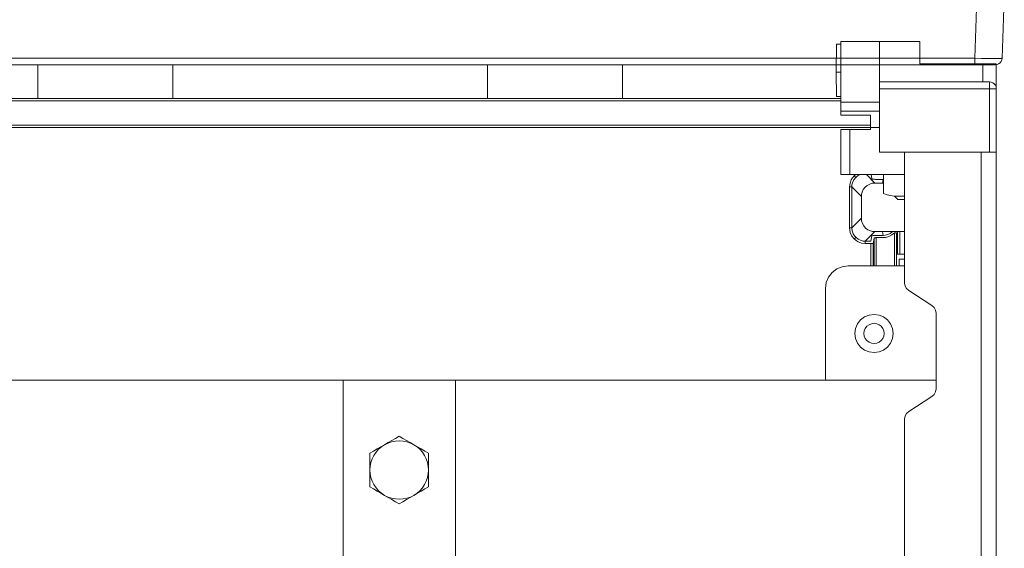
# Model space of a CAD drawing. Header units: millimetres. Extents: x 8901 to 12997, y -34 to 2093.
# Tile 8 of 18: x 12018 to 12237, y 1279 to 1396. Entities that reach past the tile are written whole.
import ezdxf

# ---------------------------------------------------------------- set-up
doc = ezdxf.new("R2010")
doc.units = ezdxf.units.MM
doc.header["$MEASUREMENT"] = 0
doc.layers.add('SCHEMAT', color=7, linetype='Continuous', lineweight=9)

# ---------------------------------------------------------------- blocks, each defined once
blk = doc.blocks.new('fund40')
for p, q in [((104586.04, -399717.81), (104594.55, -399717.81)), ((104586.04, -399717.81), (104586.04, -399731.17)), ((104594.55, -399717.81), (104603.46, -399717.81)), ((104594.55, -399717.81), (104594.55, -399726.72)), ((104603.46, -399717.81), (104603.46, -399722.76)), ((104585.01, -399724.54), (104585.12, -399718.39)), ((104585.12, -399718.39), (104585.18, -399718.39)), ((104585.18, -399718.39), (104585.36, -399718.39)), ((104585.36, -399718.39), (104585.85, -399718.39)), ((104585.85, -399718.39), (104586.04, -399718.39)), ((104409.26, -399722.95), (104409.26, -399730.33)), ((104409.26, -399722.95), (104438.97, -399722.95)), ((104438.97, -399722.95), (104438.97, -399730.33)), ((104508.28, -399722.95), (104508.28, -399730.33)), ((104508.28, -399722.95), (104537.99, -399722.95)), ((104537.99, -399722.95), (104537.99, -399730.33)), ((104603.46, -399722.76), (104614.16, -399722.76)), ((104607.46, -399722.76), (104607.46, -399722.76)), ((104614.16, -399722.76), (104617.82, -399722.76)), ((104617.33, -399722.76), (104617.33, -399726.72)), ((104617.82, -399722.76), (104620.26, -399722.76)), ((104617.82, -399722.76), (104619.31, -399722.76)), ((104619.31, -399722.76), (104619.57, -399722.76)), ((104619.57, -399722.76), (104619.8, -399722.76)), ((104619.8, -399722.76), (104620.01, -399722.76)), ((104620.01, -399722.76), (104620.17, -399722.76)), ((104620.17, -399722.76), (104620.26, -399722.76)), ((104620.26, -399722.76), (104620.3, -399722.76)), ((104620.3, -399722.76), (104620.3, -399728.2)), ((104585.01, -399724.54), (104585.16, -399724.54)), ((104585.01, -399724.54), (104585.16, -399724.54)), ((104585.01, -399724.54), (104585.11, -399729.89)), ((104585.16, -399724.54), (104585.55, -399724.54)), ((104585.16, -399724.54), (104585.55, -399724.54)), ((104585.55, -399724.54), (104586.04, -399724.54)), ((104585.55, -399724.54), (104586.04, -399724.54)), ((104594.55, -399726.72), (104618.81, -399726.72)), ((104594.55, -399726.72), (104594.55, -399726.77)), ((104594.55, -399726.72), (104594.55, -399728.2)), ((104594.55, -399726.77), (104594.55, -399726.91)), ((104594.55, -399726.91), (104594.55, -399727.15)), ((104594.55, -399727.15), (104594.55, -399727.46)), ((104594.55, -399727.46), (104594.55, -399727.82)), ((104594.55, -399727.82), (104594.55, -399728.2)), ((104594.55, -399728.2), (104618.81, -399728.2)), ((104594.55, -399728.2), (104594.55, -399742.17)), ((104594.55, -399728.2), (104618.81, -399728.2)), ((104618.81, -399726.72), (104618.81, -399726.77)), ((104618.81, -399726.72), (104619.2, -399726.77)), ((104618.81, -399726.72), (104618.81, -399726.77)), ((104618.81, -399726.77), (104618.81, -399726.91)), ((104618.81, -399726.77), (104618.81, -399726.91)), ((104618.81, -399726.91), (104618.81, -399727.15)), ((104618.81, -399726.91), (104618.81, -399727.15)), ((104618.81, -399727.15), (104618.81, -399727.46)), ((104618.81, -399727.15), (104618.81, -399727.46)), ((104618.81, -399727.46), (104618.81, -399727.82)), ((104618.81, -399727.46), (104618.81, -399727.82)), ((104618.81, -399727.82), (104618.81, -399728.2)), ((104618.81, -399727.82), (104618.81, -399728.2)), ((104618.81, -399728.2), (104618.81, -399742.17)), ((104618.81, -399728.2), (104619.2, -399728.2)), ((104618.81, -399728.2), (104619.2, -399728.2)), ((104618.81, -399728.2), (104618.81, -399742.17)), ((104619.2, -399726.77), (104619.56, -399726.91)), ((104619.2, -399728.2), (104619.56, -399728.2)), ((104619.2, -399728.2), (104619.56, -399728.2)), ((104619.56, -399726.91), (104619.86, -399727.15)), ((104619.56, -399728.2), (104619.86, -399728.2)), ((104619.56, -399728.2), (104619.86, -399728.2)), ((104619.86, -399727.15), (104620.1, -399727.46)), ((104619.86, -399728.2), (104620.1, -399728.2)), ((104619.86, -399728.2), (104620.1, -399728.2)), ((104620.1, -399727.46), (104620.25, -399727.82)), ((104620.1, -399728.2), (104620.25, -399728.2)), ((104620.1, -399728.2), (104620.25, -399728.2)), ((104620.25, -399727.82), (104620.3, -399728.2)), ((104620.25, -399728.2), (104620.3, -399728.2)), ((104620.25, -399728.2), (104620.3, -399728.2)), ((104620.3, -399728.2), (104620.3, -399742.17)), ((104259.17, -399730.37), (104586.04, -399730.37)), ((104259.17, -399730.37), (104586.04, -399730.37)), ((104259.17, -399730.87), (104586.04, -399730.87)), ((104259.17, -399730.87), (104586.04, -399730.87)), ((104409.26, -399730.33), (104438.97, -399730.33)), ((104409.26, -399730.33), (104438.97, -399730.33)), ((104508.28, -399730.33), (104537.99, -399730.33)), ((104508.28, -399730.33), (104537.99, -399730.33)), ((104585.11, -399729.89), (104585.24, -399729.9)), ((104585.24, -399729.9), (104585.65, -399729.9)), ((104585.65, -399729.9), (104586.04, -399729.9)), ((104586.04, -399731.17), (104586.04, -399731.24)), ((104586.04, -399731.17), (104594.55, -399731.17)), ((104586.04, -399731.24), (104586.04, -399731.44)), ((104586.04, -399731.44), (104586.04, -399731.75)), ((104586.04, -399731.75), (104586.04, -399732.16)), ((104586.04, -399732.16), (104586.04, -399732.64)), ((104586.04, -399732.64), (104586.04, -399733.16)), ((104586.04, -399733.16), (104594.55, -399733.16)), ((104586.04, -399733.16), (104586.04, -399734.04)), ((104586.04, -399733.16), (104594.55, -399733.16)), ((104586.04, -399734.04), (104592.57, -399734.04)), ((104592.57, -399734.04), (104592.57, -399736.72)), ((104252.63, -399736.23), (104592.57, -399736.23)), ((104252.63, -399736.72), (104592.57, -399736.72)), ((104252.63, -399736.72), (104592.57, -399736.72)), ((104586.04, -399737.21), (104586.04, -399747.12)), ((104586.04, -399737.21), (104586.11, -399737.21)), ((104586.11, -399737.21), (104586.3, -399737.21)), ((104586.3, -399737.21), (104586.62, -399737.21)), ((104586.62, -399737.21), (104587.03, -399737.21)), ((104587.03, -399737.21), (104587.5, -399737.21)), ((104587.5, -399737.21), (104588.02, -399737.21)), ((104588.02, -399737.21), (104588.02, -399747.12)), ((104588.02, -399737.21), (104588.02, -399747.12)), ((104588.02, -399737.21), (104592.57, -399737.21)), ((104592.57, -399736.72), (104594.55, -399736.72)), ((104592.57, -399736.72), (104592.57, -399737.21)), ((104594.55, -399742.17), (104618.81, -399742.17)), ((104600.1, -399742.17), (104600.1, -399770.99)), ((104616.93, -399742.17), (104616.93, -399940.4)), ((104618.81, -399742.17), (104619.2, -399742.17)), ((104618.81, -399742.17), (104620.25, -399742.17)), ((104619.2, -399742.17), (104619.56, -399742.17)), ((104619.56, -399742.17), (104619.86, -399742.17)), ((104619.86, -399742.17), (104620.1, -399742.17)), ((104620.1, -399742.17), (104620.25, -399742.17)), ((104620.25, -399742.17), (104620.3, -399742.17)), ((104620.3, -399742.17), (104620.3, -400552.21)), ((104586.04, -399747.12), (104586.11, -399747.12)), ((104586.11, -399747.12), (104586.3, -399747.12)), ((104586.3, -399747.12), (104586.62, -399747.12)), ((104586.62, -399747.12), (104587.03, -399747.12)), ((104587.03, -399747.12), (104587.5, -399747.12)), ((104587.5, -399747.12), (104588.02, -399747.12)), ((104588.02, -399747.12), (104600.1, -399747.12)), ((104588.09, -399749.02), (104588.37, -399748.25)), ((104588.09, -399749.02), (104588.37, -399748.25)), ((104588.37, -399748.25), (104588.66, -399747.79)), ((104588.37, -399748.25), (104588.66, -399747.79)), ((104588.63, -399748.91), (104588.92, -399748.27)), ((104588.63, -399748.91), (104588.92, -399748.27)), ((104588.66, -399747.79), (104589, -399747.38)), ((104588.66, -399747.79), (104589, -399747.38)), ((104588.92, -399748.27), (104589.35, -399747.73)), ((104588.92, -399748.27), (104589.35, -399747.73)), ((104589, -399747.38), (104589.34, -399747.12)), ((104589, -399747.38), (104589.1, -399747.48)), ((104589.1, -399747.48), (104589.19, -399747.57)), ((104589.19, -399747.57), (104589.27, -399747.64)), ((104589.27, -399747.64), (104589.32, -399747.7)), ((104589.32, -399747.7), (104589.35, -399747.73)), ((104589.35, -399747.73), (104589.7, -399747.43)), ((104589.7, -399747.43), (104590.09, -399747.19)), ((104590.09, -399747.19), (104590.28, -399747.12)), ((104591.69, -399747.12), (104593.55, -399748.97)), ((104591.69, -399747.12), (104593.55, -399748.97)), ((104592.73, -399747.12), (104592.89, -399748.05)), ((104592.89, -399748.05), (104592.92, -399748.08)), ((104592.92, -399748.08), (104593.01, -399748.1)), ((104593.01, -399748.1), (104593.13, -399748.11)), ((104593.13, -399748.11), (104593.29, -399748.13)), ((104593.29, -399748.13), (104593.48, -399748.14)), ((104593.48, -399748.14), (104593.67, -399748.15)), ((104593.67, -399748.15), (104593.78, -399748.15)), ((104593.78, -399748.15), (104593.88, -399748.15)), ((104593.88, -399748.15), (104595.37, -399748.15)), ((104595.23, -399748.97), (104595.37, -399748.15)), ((104595.44, -399747.12), (104595.44, -399751.3)), ((104587.99, -399749.82), (104588.09, -399749.02)), ((104587.99, -399749.82), (104588.09, -399749.02)), ((104587.99, -399749.82), (104588.14, -399749.82)), ((104587.99, -399758.82), (104587.99, -399749.82)), ((104587.99, -399758.82), (104587.99, -399749.82)), ((104587.99, -399749.82), (104588.14, -399749.82)), ((104588.14, -399749.82), (104588.27, -399749.82)), ((104588.14, -399749.82), (104588.27, -399749.82)), ((104588.27, -399749.82), (104588.38, -399749.82)), ((104588.27, -399749.82), (104588.38, -399749.82)), ((104588.38, -399749.82), (104588.45, -399749.82)), ((104588.38, -399749.82), (104588.45, -399749.82)), ((104588.45, -399749.82), (104588.48, -399749.82)), ((104588.45, -399749.82), (104588.48, -399749.82)), ((104588.48, -399749.82), (104588.52, -399749.36)), ((104588.48, -399749.82), (104588.52, -399749.36)), ((104588.48, -399749.82), (104588.48, -399758.82)), ((104588.48, -399749.82), (104590.6, -399751.93)), ((104588.48, -399749.82), (104588.48, -399758.82)), ((104588.48, -399749.82), (104590.6, -399751.93)), ((104588.52, -399749.36), (104588.63, -399748.91)), ((104588.52, -399749.36), (104588.63, -399748.91)), ((104590.76, -399750.95), (104591.02, -399750.4)), ((104590.76, -399750.95), (104591.02, -399750.4)), ((104591.02, -399750.4), (104591.4, -399749.9)), ((104591.02, -399750.4), (104591.4, -399749.9)), ((104591.4, -399749.9), (104591.88, -399749.49)), ((104591.4, -399749.9), (104591.88, -399749.49)), ((104591.88, -399749.49), (104592.42, -399749.2)), ((104591.88, -399749.49), (104592.42, -399749.2)), ((104592.42, -399749.2), (104592.99, -399749.02)), ((104592.42, -399749.2), (104592.99, -399749.02)), ((104592.99, -399749.02), (104593.55, -399748.97)), ((104592.99, -399749.02), (104593.55, -399748.97)), ((104593.55, -399748.97), (104595.23, -399748.97)), ((104593.55, -399748.97), (104595.23, -399748.97)), ((104595.23, -399748.97), (104595.44, -399748.97)), ((104590.6, -399751.93), (104590.63, -399751.45)), ((104590.6, -399751.93), (104590.63, -399751.45)), ((104590.6, -399751.93), (104590.6, -399756.71)), ((104590.6, -399751.93), (104590.6, -399756.71)), ((104590.63, -399751.45), (104590.76, -399750.95)), ((104590.63, -399751.45), (104590.76, -399750.95)), ((104595.44, -399751.3), (104596.24, -399751.54)), ((104596.24, -399751.54), (104597.04, -399751.72)), ((104597.04, -399751.72), (104597.84, -399751.84)), ((104597.84, -399751.84), (104598.66, -399751.88)), ((104597.92, -399751.88), (104598.06, -399751.88)), ((104597.92, -399751.88), (104598.6, -399752.56)), ((104598.06, -399751.88), (104598.45, -399751.88)), ((104598.06, -399751.88), (104598.06, -399751.88)), ((104598.45, -399751.88), (104599.08, -399751.88)), ((104598.45, -399751.88), (104598.45, -399751.88)), ((104598.6, -399752.56), (104598.72, -399752.56)), ((104598.66, -399751.88), (104599.48, -399751.84)), ((104598.72, -399752.56), (104599.04, -399752.56)), ((104598.72, -399752.56), (104598.72, -399752.56)), ((104599.04, -399752.56), (104599.56, -399752.56)), ((104599.04, -399752.56), (104599.04, -399752.56)), ((104599.08, -399751.88), (104599.9, -399751.88)), ((104599.08, -399751.88), (104599.08, -399751.88)), ((104599.48, -399751.84), (104600.1, -399751.75)), ((104599.56, -399752.56), (104600.1, -399752.56)), ((104599.56, -399752.56), (104599.56, -399752.56)), ((104599.9, -399751.88), (104600.1, -399751.88)), ((104599.9, -399751.88), (104599.9, -399751.88)), ((104588.48, -399758.82), (104590.6, -399756.71)), ((104588.48, -399758.82), (104590.6, -399756.71)), ((104590.6, -399756.71), (104590.65, -399757.27)), ((104590.6, -399756.71), (104590.65, -399757.27)), ((104587.99, -399758.82), (104588.14, -399758.82)), ((104587.99, -399758.82), (104588.03, -399759.35)), ((104588.14, -399758.82), (104588.27, -399758.82)), ((104588.27, -399758.82), (104588.38, -399758.82)), ((104588.38, -399758.82), (104588.45, -399758.82)), ((104588.45, -399758.82), (104588.48, -399758.82)), ((104588.48, -399758.82), (104588.57, -399759.51)), ((104590.65, -399757.27), (104590.82, -399757.84)), ((104590.65, -399757.27), (104590.82, -399757.84)), ((104590.82, -399757.84), (104591.11, -399758.38)), ((104590.82, -399757.84), (104591.11, -399758.38)), ((104591.11, -399758.38), (104591.52, -399758.87)), ((104591.11, -399758.38), (104591.52, -399758.87)), ((104591.52, -399758.87), (104592.02, -399759.24)), ((104591.52, -399758.87), (104592.02, -399759.24)), ((104588.03, -399759.35), (104588.16, -399759.88)), ((104588.16, -399759.88), (104588.5, -399760.63)), ((104588.5, -399760.63), (104589, -399761.26)), ((104588.57, -399759.51), (104588.81, -399760.17)), ((104588.81, -399760.17), (104589.05, -399760.56)), ((104589, -399761.26), (104589.1, -399761.16)), ((104589, -399761.26), (104589.41, -399761.6)), ((104589, -399761.26), (104589.41, -399761.6)), ((104589.05, -399760.56), (104589.35, -399760.91)), ((104589.1, -399761.16), (104589.19, -399761.07)), ((104589.19, -399761.07), (104589.27, -399760.99)), ((104589.27, -399760.99), (104589.32, -399760.94)), ((104589.32, -399760.94), (104589.35, -399760.91)), ((104589.35, -399760.91), (104589.89, -399761.34)), ((104589.35, -399760.91), (104589.89, -399761.34)), ((104589.89, -399761.34), (104590.53, -399761.63)), ((104589.89, -399761.34), (104590.53, -399761.63)), ((104591.44, -399761.77), (104593.55, -399759.66)), ((104591.44, -399761.77), (104593.55, -399759.66)), ((104592.02, -399759.24), (104592.57, -399759.5)), ((104592.02, -399759.24), (104592.57, -399759.5)), ((104592.57, -399759.5), (104593.07, -399759.63)), ((104592.57, -399759.5), (104593.07, -399759.63)), ((104592.69, -399761.77), (104592.89, -399760.59)), ((104592.89, -399760.58), (104592.91, -399760.57)), ((104592.89, -399760.59), (104592.89, -399760.58)), ((104592.91, -399760.57), (104592.98, -399760.55)), ((104592.98, -399760.55), (104593.09, -399760.53)), ((104593.07, -399759.63), (104593.55, -399759.66)), ((104593.07, -399759.63), (104593.55, -399759.66)), ((104593.09, -399760.53), (104593.24, -399760.51)), ((104593.18, -399762.27), (104593.38, -399761.08)), ((104593.24, -399760.51), (104593.42, -399760.5)), ((104593.38, -399761.08), (104593.4, -399761.06)), ((104593.38, -399767.22), (104593.38, -399761.08)), ((104593.38, -399767.22), (104593.38, -399761.08)), ((104593.4, -399761.06), (104593.44, -399761.03)), ((104593.42, -399760.5), (104593.64, -399760.49)), ((104593.44, -399761.03), (104593.5, -399761.02)), ((104593.5, -399761.02), (104593.58, -399761)), ((104593.55, -399759.66), (104595.23, -399759.66)), ((104593.55, -399759.66), (104595.23, -399759.66)), ((104593.58, -399761), (104593.68, -399760.99)), ((104593.64, -399760.49), (104593.88, -399760.49)), ((104593.68, -399760.99), (104593.77, -399760.98)), ((104593.77, -399760.98), (104593.83, -399760.98)), ((104593.83, -399760.98), (104593.88, -399760.98)), ((104593.88, -399760.49), (104595.37, -399760.49)), ((104593.88, -399760.98), (104593.88, -399767.22)), ((104593.88, -399760.98), (104593.88, -399767.22)), ((104593.88, -399760.98), (104595.37, -399760.98)), ((104595.23, -399759.66), (104595.37, -399760.49)), ((104595.23, -399759.66), (104600.1, -399759.66)), ((104595.23, -399759.66), (104595.37, -399760.49)), ((104595.37, -399760.49), (104595.85, -399760.45)), ((104595.37, -399760.98), (104595.93, -399760.93)), ((104595.85, -399760.45), (104596.39, -399760.31)), ((104595.93, -399760.93), (104596.64, -399760.74)), ((104596.39, -399760.31), (104596.92, -399760.05)), ((104596.64, -399760.74), (104597.29, -399760.39)), ((104596.92, -399760.05), (104597.4, -399759.68)), ((104597.29, -399760.39), (104597.85, -399759.92)), ((104597.4, -399759.68), (104597.41, -399759.66)), ((104597.85, -399767.22), (104597.85, -399759.92)), ((104597.85, -399759.92), (104597.98, -399759.92)), ((104597.85, -399767.22), (104597.85, -399759.92)), ((104597.98, -399759.92), (104598.1, -399759.92)), ((104598.1, -399759.92), (104598.2, -399759.92)), ((104598.2, -399759.92), (104598.28, -399759.92)), ((104598.28, -399759.92), (104598.33, -399759.92)), ((104598.33, -399759.92), (104598.35, -399759.92)), ((104598.35, -399759.92), (104598.35, -399767.22)), ((104598.55, -399764.64), (104598.55, -399759.66)), ((104599.04, -399759.66), (104599.04, -399764.64)), ((104599.04, -399759.66), (104599.04, -399764.64)), ((104589.41, -399761.6), (104589.87, -399761.89)), ((104589.41, -399761.6), (104589.87, -399761.89)), ((104589.87, -399761.89), (104590.64, -399762.17)), ((104589.87, -399761.89), (104590.64, -399762.17)), ((104590.53, -399761.63), (104590.98, -399761.74)), ((104590.53, -399761.63), (104590.98, -399761.74)), ((104590.64, -399762.17), (104591.44, -399762.27)), ((104590.64, -399762.17), (104591.44, -399762.27)), ((104590.98, -399761.74), (104591.44, -399761.77)), ((104590.98, -399761.74), (104591.44, -399761.77)), ((104591.44, -399761.77), (104592.69, -399761.77)), ((104591.44, -399761.81), (104591.44, -399761.77)), ((104591.44, -399761.89), (104591.44, -399761.81)), ((104591.44, -399761.99), (104591.44, -399761.89)), ((104591.44, -399762.12), (104591.44, -399761.99)), ((104591.44, -399762.27), (104591.44, -399762.12)), ((104591.44, -399762.27), (104592.69, -399762.27)), ((104592.69, -399762.27), (104592.82, -399762.27)), ((104592.69, -399767.22), (104592.69, -399762.27)), ((104592.69, -399767.22), (104592.69, -399762.27)), ((104592.82, -399762.27), (104592.94, -399762.27)), ((104592.94, -399762.27), (104593.04, -399762.27)), ((104593.04, -399762.27), (104593.12, -399762.27)), ((104593.12, -399762.27), (104593.17, -399762.27)), ((104593.17, -399762.27), (104593.18, -399762.27)), ((104593.18, -399762.27), (104593.18, -399767.22)), ((104593.18, -399762.27), (104593.18, -399767.22)), ((104598.55, -399764.64), (104598.57, -399764.64)), ((104598.57, -399764.64), (104598.62, -399764.64)), ((104598.62, -399764.64), (104598.7, -399764.64)), ((104598.7, -399764.64), (104598.8, -399764.64)), ((104598.8, -399764.64), (104598.92, -399764.64)), ((104598.92, -399764.64), (104599.04, -399764.64)), ((104599.04, -399764.64), (104600.1, -399764.64)), ((104585.17, -399767.88), (104586.37, -399767.38)), ((104586.37, -399767.38), (104587.65, -399767.22)), ((104587.65, -399767.22), (104600.1, -399767.22)), ((104598.94, -399765.72), (104598.94, -399767.22)), ((104598.94, -399765.72), (104600.1, -399765.72)), ((104582.86, -399770.89), (104583.36, -399769.69)), ((104583.36, -399769.69), (104584.15, -399768.67)), ((104584.15, -399768.67), (104585.17, -399767.88)), ((104582.7, -399772.17), (104582.86, -399770.89)), ((104582.7, -399772.17), (104582.7, -399791.97)), ((104600.1, -399770.99), (104600.21, -399771.64)), ((104600.21, -399771.64), (104600.52, -399772.21)), ((104600.52, -399772.21), (104601.01, -399772.65)), ((104601.01, -399772.65), (104606.12, -399775.94)), ((104606.12, -399775.94), (104606.61, -399776.38)), ((104606.61, -399776.38), (104606.92, -399776.96)), ((104590.41, -399779.09), (104591.29, -399778.42)), ((104591.29, -399778.42), (104592.3, -399778.01)), ((104592.3, -399778.01), (104593.39, -399777.86)), ((104593.39, -399777.86), (104594.48, -399778.01)), ((104594.48, -399778.01), (104595.49, -399778.42)), ((104595.49, -399778.42), (104596.37, -399779.09)), ((104606.92, -399776.96), (104607.03, -399777.61)), ((104607.03, -399777.61), (104607.03, -399794.26)), ((104589.33, -399780.98), (104589.74, -399779.97)), ((104589.74, -399779.97), (104590.41, -399779.09)), ((104591.46, -399780.95), (104591.82, -399780.49)), ((104591.82, -399780.49), (104592.28, -399780.14)), ((104592.28, -399780.14), (104592.81, -399779.92)), ((104592.81, -399779.92), (104593.39, -399779.84)), ((104593.39, -399779.84), (104593.97, -399779.92)), ((104593.97, -399779.92), (104594.51, -399780.14)), ((104594.51, -399780.14), (104594.97, -399780.49)), ((104594.97, -399780.49), (104595.32, -399780.95)), ((104596.37, -399779.09), (104597.03, -399779.97)), ((104597.03, -399779.97), (104597.45, -399780.98)), ((104589.18, -399782.07), (104589.33, -399780.98)), ((104589.18, -399782.07), (104589.33, -399783.16)), ((104591.16, -399782.07), (104591.24, -399781.49)), ((104591.16, -399782.07), (104591.24, -399782.65)), ((104591.24, -399781.49), (104591.46, -399780.95)), ((104591.24, -399782.65), (104591.46, -399783.18)), ((104595.32, -399780.95), (104595.54, -399781.49)), ((104595.32, -399783.18), (104595.54, -399782.65)), ((104595.54, -399781.49), (104595.62, -399782.07)), ((104595.54, -399782.65), (104595.62, -399782.07)), ((104597.45, -399780.98), (104597.6, -399782.07)), ((104597.45, -399783.16), (104597.6, -399782.07)), ((104589.33, -399783.16), (104589.74, -399784.17)), ((104589.74, -399784.17), (104590.41, -399785.05)), ((104590.41, -399785.05), (104591.29, -399785.72)), ((104591.46, -399783.18), (104591.82, -399783.64)), ((104591.82, -399783.64), (104592.28, -399784)), ((104592.28, -399784), (104592.81, -399784.22)), ((104592.81, -399784.22), (104593.39, -399784.3)), ((104593.39, -399784.3), (104593.97, -399784.22)), ((104593.97, -399784.22), (104594.51, -399784)), ((104594.51, -399784), (104594.97, -399783.64)), ((104594.97, -399783.64), (104595.32, -399783.18)), ((104595.49, -399785.72), (104596.37, -399785.05)), ((104596.37, -399785.05), (104597.03, -399784.17)), ((104597.03, -399784.17), (104597.45, -399783.16)), ((104591.29, -399785.72), (104592.3, -399786.13)), ((104592.3, -399786.13), (104593.39, -399786.28)), ((104593.39, -399786.28), (104594.48, -399786.13)), ((104594.48, -399786.13), (104595.49, -399785.72)), ((104241.44, -399792.32), (104607.03, -399792.32)), ((104476.47, -399851.73), (104476.47, -399792.32)), ((104476.47, -399792.32), (104501.22, -399792.32)), ((104501.22, -399851.73), (104501.22, -399792.32)), ((104582.7, -399791.97), (104582.74, -399792.32)), ((104601.01, -399799.21), (104606.12, -399795.92)), ((104606.12, -399795.92), (104606.61, -399795.48)), ((104606.61, -399795.48), (104606.92, -399794.9)), ((104606.92, -399794.9), (104607.03, -399794.26)), ((104600.1, -399800.88), (104600.21, -399800.23)), ((104600.21, -399800.23), (104600.52, -399799.65)), ((104600.52, -399799.65), (104601.01, -399799.21)), ((104600.1, -399800.88), (104600.1, -399887.83)), ((104488.05, -399805.15), (104488.84, -399804.69)), ((104488.84, -399804.69), (104489.64, -399805.15)), ((104484.81, -399807.02), (104485.62, -399806.55)), ((104484.93, -399807.02), (104485.62, -399806.55)), ((104484.93, -399807.02), (104485.62, -399806.55)), ((104485.62, -399806.55), (104486.44, -399806.08)), ((104485.62, -399806.55), (104486.38, -399806.18)), ((104485.62, -399806.55), (104486.38, -399806.18)), ((104485.62, -399806.55), (104485.62, -399806.55)), ((104486.38, -399806.18), (104487.18, -399805.91)), ((104486.38, -399806.18), (104487.18, -399805.91)), ((104486.38, -399806.18), (104486.38, -399806.18)), ((104486.44, -399806.08), (104487.25, -399805.61)), ((104487.18, -399805.91), (104488, -399805.74)), ((104487.18, -399805.91), (104488, -399805.74)), ((104487.18, -399805.91), (104487.18, -399805.91)), ((104487.25, -399805.61), (104488.05, -399805.15)), ((104488, -399805.74), (104488.84, -399805.69)), ((104488, -399805.74), (104488.84, -399805.69)), ((104488, -399805.74), (104488, -399805.74)), ((104488.84, -399805.69), (104489.68, -399805.74)), ((104488.84, -399805.69), (104489.68, -399805.74)), ((104488.84, -399805.69), (104488.84, -399805.69)), ((104489.64, -399805.15), (104490.43, -399805.61)), ((104489.68, -399805.74), (104490.51, -399805.91)), ((104489.68, -399805.74), (104490.51, -399805.91)), ((104489.68, -399805.74), (104489.68, -399805.74)), ((104490.43, -399805.61), (104491.24, -399806.07)), ((104490.51, -399805.91), (104491.31, -399806.18)), ((104490.51, -399805.91), (104491.31, -399806.18)), ((104490.51, -399805.91), (104490.51, -399805.91)), ((104491.24, -399806.07), (104492.06, -399806.55)), ((104491.31, -399806.18), (104492.06, -399806.55)), ((104491.31, -399806.18), (104492.06, -399806.55)), ((104491.31, -399806.18), (104491.31, -399806.18)), ((104492.06, -399806.55), (104492.76, -399807.02)), ((104492.06, -399806.55), (104492.88, -399807.02)), ((104492.06, -399806.55), (104492.76, -399807.02)), ((104492.06, -399806.55), (104492.06, -399806.55)), ((104482.41, -399808.4), (104483.2, -399807.95)), ((104482.41, -399808.4), (104482.41, -399809.32)), ((104482.9, -399809.66), (104483.27, -399808.9)), ((104482.9, -399809.66), (104483.27, -399808.9)), ((104483.2, -399807.95), (104484, -399807.49)), ((104483.27, -399808.9), (104483.74, -399808.21)), ((104483.27, -399808.9), (104483.74, -399808.21)), ((104483.27, -399808.9), (104483.27, -399808.9)), ((104483.74, -399808.21), (104484.3, -399807.57)), ((104483.74, -399808.21), (104484.3, -399807.57)), ((104483.74, -399808.21), (104483.74, -399808.21)), ((104484, -399807.49), (104484.81, -399807.02)), ((104484.3, -399807.57), (104484.93, -399807.02)), ((104484.3, -399807.57), (104484.93, -399807.02)), ((104484.3, -399807.57), (104484.3, -399807.57)), ((104484.93, -399807.02), (104484.93, -399807.02)), ((104492.76, -399807.02), (104493.4, -399807.57)), ((104492.76, -399807.02), (104493.4, -399807.57)), ((104492.76, -399807.02), (104492.76, -399807.02)), ((104492.88, -399807.02), (104493.69, -399807.49)), ((104493.4, -399807.57), (104493.95, -399808.21)), ((104493.4, -399807.57), (104493.95, -399808.21)), ((104493.4, -399807.57), (104493.4, -399807.57)), ((104493.69, -399807.49), (104494.49, -399807.95)), ((104493.95, -399808.21), (104494.42, -399808.9)), ((104493.95, -399808.21), (104494.42, -399808.9)), ((104493.95, -399808.21), (104493.95, -399808.21)), ((104494.42, -399808.9), (104494.79, -399809.66)), ((104494.42, -399808.9), (104494.79, -399809.66)), ((104494.42, -399808.9), (104494.42, -399808.9)), ((104494.49, -399807.95), (104495.28, -399808.4)), ((104495.28, -399808.4), (104495.28, -399809.32)), ((104482.41, -399809.32), (104482.41, -399810.24)), ((104482.41, -399810.24), (104482.41, -399811.17)), ((104482.41, -399811.17), (104482.41, -399812.12)), ((104482.46, -399811.28), (104482.63, -399810.46)), ((104482.46, -399811.28), (104482.63, -399810.46)), ((104482.63, -399810.46), (104482.9, -399809.66)), ((104482.63, -399810.46), (104482.9, -399809.66)), ((104482.63, -399810.46), (104482.63, -399810.46)), ((104482.9, -399809.66), (104482.9, -399809.66)), ((104494.79, -399809.66), (104495.06, -399810.46)), ((104494.79, -399809.66), (104495.06, -399810.46)), ((104494.79, -399809.66), (104494.79, -399809.66)), ((104495.06, -399810.46), (104495.22, -399811.28)), ((104495.06, -399810.46), (104495.22, -399811.28)), ((104495.06, -399810.46), (104495.06, -399810.46)), ((104495.28, -399809.32), (104495.28, -399810.24)), ((104495.28, -399810.24), (104495.28, -399811.17)), ((104495.28, -399811.17), (104495.28, -399812.12)), ((104482.41, -399812.12), (104482.46, -399811.28)), ((104482.41, -399812.12), (104482.46, -399811.28)), ((104482.41, -399812.12), (104482.41, -399813.06)), ((104482.41, -399812.12), (104482.46, -399812.96)), ((104482.41, -399812.12), (104482.46, -399812.96)), ((104482.41, -399812.12), (104482.41, -399812.12)), ((104482.41, -399813.06), (104482.41, -399814)), ((104482.46, -399811.28), (104482.46, -399811.28)), ((104482.46, -399812.96), (104482.63, -399813.79)), ((104482.46, -399812.96), (104482.63, -399813.79)), ((104482.46, -399812.96), (104482.46, -399812.96)), ((104495.06, -399813.79), (104495.22, -399812.96)), ((104495.06, -399813.79), (104495.22, -399812.96)), ((104495.22, -399811.28), (104495.28, -399812.12)), ((104495.22, -399811.28), (104495.28, -399812.12)), ((104495.22, -399811.28), (104495.22, -399811.28)), ((104495.22, -399812.96), (104495.28, -399812.12)), ((104495.22, -399812.96), (104495.28, -399812.12)), ((104495.22, -399812.96), (104495.22, -399812.96)), ((104495.28, -399812.12), (104495.28, -399813.06)), ((104495.28, -399812.12), (104495.28, -399812.12)), ((104495.28, -399813.06), (104495.28, -399814)), ((104482.41, -399814), (104482.41, -399814.92)), ((104482.41, -399814.92), (104482.41, -399815.84)), ((104482.63, -399813.79), (104482.9, -399814.59)), ((104482.63, -399813.79), (104482.9, -399814.59)), ((104482.63, -399813.79), (104482.63, -399813.79)), ((104482.9, -399814.59), (104483.27, -399815.34)), ((104482.9, -399814.59), (104483.27, -399815.34)), ((104482.9, -399814.59), (104482.9, -399814.59)), ((104483.27, -399815.34), (104483.74, -399816.04)), ((104483.27, -399815.34), (104483.74, -399816.04)), ((104483.27, -399815.34), (104483.27, -399815.34)), ((104493.95, -399816.04), (104494.42, -399815.34)), ((104493.95, -399816.04), (104494.42, -399815.34)), ((104494.42, -399815.34), (104494.79, -399814.59)), ((104494.42, -399815.34), (104494.79, -399814.59)), ((104494.42, -399815.34), (104494.42, -399815.34)), ((104494.79, -399814.59), (104495.06, -399813.79)), ((104494.79, -399814.59), (104495.06, -399813.79)), ((104494.79, -399814.59), (104494.79, -399814.59)), ((104495.06, -399813.79), (104495.06, -399813.79)), ((104495.28, -399814), (104495.28, -399814.92)), ((104495.28, -399814.92), (104495.28, -399815.84)), ((104482.41, -399815.84), (104483.2, -399816.3)), ((104483.2, -399816.3), (104484, -399816.76)), ((104483.74, -399816.04), (104484.3, -399816.68)), ((104483.74, -399816.04), (104484.3, -399816.68)), ((104483.74, -399816.04), (104483.74, -399816.04)), ((104484, -399816.76), (104484.81, -399817.22)), ((104484.3, -399816.68), (104484.93, -399817.23)), ((104484.3, -399816.68), (104484.93, -399817.23)), ((104484.3, -399816.68), (104484.3, -399816.68)), ((104484.81, -399817.22), (104485.62, -399817.7)), ((104484.93, -399817.23), (104485.62, -399817.7)), ((104484.93, -399817.23), (104485.62, -399817.7)), ((104484.93, -399817.23), (104484.93, -399817.23)), ((104485.62, -399817.7), (104486.44, -399818.17)), ((104485.62, -399817.7), (104486.38, -399818.07)), ((104485.62, -399817.7), (104486.38, -399818.07)), ((104485.62, -399817.7), (104485.62, -399817.7)), ((104491.24, -399818.17), (104492.06, -399817.7)), ((104491.31, -399818.07), (104492.06, -399817.7)), ((104491.31, -399818.07), (104492.06, -399817.7)), ((104492.06, -399817.7), (104492.88, -399817.22)), ((104492.06, -399817.7), (104492.76, -399817.23)), ((104492.06, -399817.7), (104492.76, -399817.23)), ((104492.06, -399817.7), (104492.06, -399817.7)), ((104492.76, -399817.23), (104493.4, -399816.68)), ((104492.76, -399817.23), (104493.4, -399816.68)), ((104492.76, -399817.23), (104492.76, -399817.23)), ((104492.88, -399817.22), (104493.69, -399816.76)), ((104493.4, -399816.68), (104493.95, -399816.04)), ((104493.4, -399816.68), (104493.95, -399816.04)), ((104493.4, -399816.68), (104493.4, -399816.68)), ((104493.69, -399816.76), (104494.49, -399816.3)), ((104493.95, -399816.04), (104493.95, -399816.04)), ((104494.49, -399816.3), (104495.28, -399815.84)), ((104486.38, -399818.07), (104487.18, -399818.34)), ((104486.38, -399818.07), (104487.18, -399818.34)), ((104486.38, -399818.07), (104486.38, -399818.07)), ((104486.44, -399818.17), (104487.25, -399818.64)), ((104487.18, -399818.34), (104488, -399818.5)), ((104487.18, -399818.34), (104488, -399818.5)), ((104487.18, -399818.34), (104487.18, -399818.34)), ((104487.25, -399818.64), (104488.05, -399819.1)), ((104488, -399818.5), (104488.84, -399818.56)), ((104488, -399818.5), (104488.84, -399818.56)), ((104488, -399818.5), (104488, -399818.5)), ((104488.05, -399819.1), (104488.84, -399819.55)), ((104488.84, -399818.56), (104489.68, -399818.5)), ((104488.84, -399818.56), (104489.68, -399818.5)), ((104488.84, -399818.56), (104488.84, -399818.56)), ((104488.84, -399819.55), (104489.64, -399819.1)), ((104489.64, -399819.1), (104490.43, -399818.64)), ((104489.68, -399818.5), (104490.51, -399818.34)), ((104489.68, -399818.5), (104490.51, -399818.34)), ((104489.68, -399818.5), (104489.68, -399818.5)), ((104490.43, -399818.64), (104491.24, -399818.17)), ((104490.51, -399818.34), (104491.31, -399818.07)), ((104490.51, -399818.34), (104491.31, -399818.07)), ((104490.51, -399818.34), (104490.51, -399818.34)), ((104491.31, -399818.07), (104491.31, -399818.07))]:
    blk.add_line(p, q)

msp = doc.modelspace()

# ---------------------------------------------------------------- linework, layer by layer
at = {"layer": 'SCHEMAT'}
for p, q in [((12231.1, 1401.84), (12230.61, 1387.84)), ((12237.15, 1401.84), (12236.66, 1387.84)), ((11843.95, 1387.84), (12230.61, 1387.84)), ((12230.61, 1387.46), (12230.61, 1387.84)), ((12232.07, 1387.83), (12230.61, 1387.84)), ((12233.39, 1387.83), (12232.07, 1387.83)), ((12234.49, 1387.82), (12233.39, 1387.83)), ((12235.41, 1387.82), (12234.49, 1387.82)), ((12236.09, 1387.83), (12235.41, 1387.82)), ((12236.51, 1387.83), (12236.09, 1387.83)), ((12236.63, 1387.84), (12236.51, 1387.83)), ((12236.66, 1387.84), (12236.6, 1387.46)), ((12236.66, 1387.84), (12236.63, 1387.84)), ((11843.92, 1386.38), (12230.64, 1386.38)), ((11843.95, 1386.38), (12230.61, 1386.38)), ((12230.61, 1387.11), (12230.61, 1387.46)), ((12230.61, 1386.81), (12230.61, 1387.11)), ((12230.61, 1386.58), (12230.61, 1386.81)), ((12230.61, 1386.43), (12230.61, 1386.58)), ((12230.61, 1386.38), (12230.61, 1386.43)), ((12231.2, 1386.38), (12230.61, 1386.38)), ((12231.66, 1386.38), (12230.64, 1386.38)), ((12231.7, 1386.38), (12231.2, 1386.38)), ((12232.69, 1386.38), (12231.66, 1386.38)), ((12231.81, 1386.38), (12231.7, 1386.38)), ((12232.65, 1386.38), (12231.81, 1386.38)), ((12232.69, 1386.38), (12232.65, 1386.38)), ((12233.55, 1386.38), (12232.69, 1386.38)), ((12233.43, 1386.38), (12232.69, 1386.38)), ((12233.52, 1386.38), (12233.43, 1386.38)), ((12234.1, 1386.38), (12233.52, 1386.38)), ((12234.12, 1386.38), (12233.55, 1386.38)), ((12234.21, 1386.38), (12234.1, 1386.38)), ((12234.2, 1386.38), (12234.12, 1386.38)), ((12234.67, 1386.38), (12234.2, 1386.38)), ((12234.66, 1386.39), (12234.21, 1386.38)), ((12234.66, 1386.39), (12234.66, 1386.38)), ((12235.03, 1386.38), (12234.66, 1386.38)), ((12234.7, 1386.38), (12234.67, 1386.38)), ((12235.02, 1386.38), (12234.7, 1386.38)), ((12235.04, 1386.38), (12235.02, 1386.38)), ((12235.15, 1386.38), (12235.03, 1386.38)), ((12235.14, 1386.38), (12235.04, 1386.38)), ((12235.53, 1386.43), (12235.15, 1386.38)), ((12235.89, 1386.58), (12235.53, 1386.43)), ((12236.2, 1386.81), (12235.89, 1386.58)), ((12236.44, 1387.11), (12236.2, 1386.81)), ((12236.6, 1387.46), (12236.44, 1387.11))]:
    msp.add_line(p, q, dxfattribs=at)

# ---------------------------------------------------------------- block references
at = {"layer": 'SCHEMAT', "xscale": 1.009734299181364, "yscale": 1.009734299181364, "zscale": 1.009734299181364}
msp.add_blockref('fund40', (-93403.33, 405000.36), dxfattribs=at)

doc.saveas('drawing.dxf')
